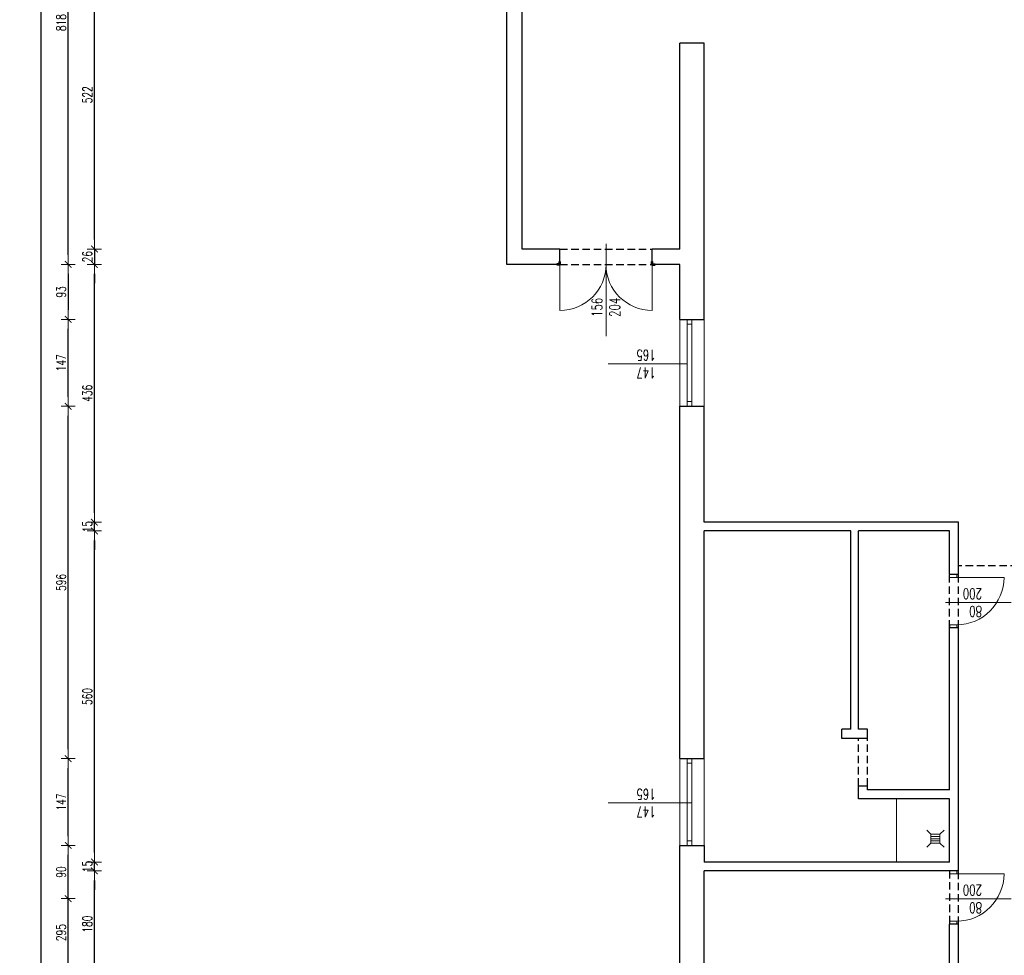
# Model space of a CAD drawing. Header units: millimetres. Extents: x -2948 to 78628, y 64669 to 215420.
# Tile 12 of 256: x 46816 to 48481, y 73833 to 75416. Entities that reach past the tile are written whole.
import ezdxf

# ---------------------------------------------------------------- set-up
doc = ezdxf.new("R2010")
doc.units = ezdxf.units.MM
doc.linetypes.add('HIDDEN', pattern=[9.525, 6.35, -3.175])
for name, color, linetype, lineweight in [('1_OPIS_OKNA', 60, 'Continuous', 13), ('OPIS', 2, 'Continuous', 13), ('POMOC', 1, 'Continuous', 13), ('STOLARKA', 3, 'Continuous', 13), ('stolarka opis', 60, 'Continuous', 13), ('WYMIAR', 5, 'Continuous', 13), ('WYPOSAZENIE_SANITARNE', 122, 'Continuous', 5), ('ŚCIANY', 7, 'Continuous', 30)]:
    doc.layers.add(name, color=color, linetype=linetype, lineweight=lineweight)
doc.layers.add('pomocnicza', color=4, linetype='Continuous')
doc.styles.add('style2', font='romans.shx', dxfattribs={"width": 0.7})
doc.dimstyles.new('100', dxfattribs={"dimscale": 80, "dimtxt": 0.2, "dimasz": 0.2, "dimexe": 1.25, "dimexo": 0.625, "dimgap": 0.05, "dimtad": 1, "dimdec": 0, "dimdsep": 46, "dimlunit": 6, "dimtxsty": 'style2', "dimblk1": 'TICK', "dimblk2": 'TICK', "dimsah": 1, "dimcen": 0.2, "dimse1": 1, "dimse2": 1, "dimclrd": 256, "dimclrt": 2, "dimadec": 0, "dimazin": 0, "dimtfac": 1, "dimtdec": 0, "dimtix": 1, "dimtmove": 1, "dimatfit": 0, "dimldrblk": 'DOTSMALL', "dimfxl": 1, "dimtolj": 1, "dimtzin": 0, "dimarcsym": 0})

# ---------------------------------------------------------------- blocks, each defined once
blk = doc.blocks.new('G$CAB6BDD06')
at = {"layer": 'STOLARKA', "ltscale": 2}
for p, q in [((-35, 156), (-113, 156)), ((-35, 0), (-113, 0))]:
    blk.add_line(p, q, dxfattribs=at)
for centre, start, end in [((-35, 156), 180, 270), ((-35, 0), 90, 180)]:
    blk.add_arc(centre, 78, start, end, dxfattribs=at)
blk = doc.blocks.new('TICK')
at = {"color": 5}
for p, q in [((-1, 0), (1, 0)), ((0, -0.75), (0, 0.75))]:
    blk.add_line(p, q, dxfattribs=at)
at = {"const_width": 0.1}
blk.add_lwpolyline([(-0.35, -0.35), (0.35, 0.35)], dxfattribs=at)
blk = doc.blocks.new('*D685')
at = {"layer": 'Defpoints', "color": 0, "ltscale": 2, "transparency": 16777216}
for p in [(47639.6, 75020.3), (47932.6, 73384.4), (47639.6, 73159.6)]:
    blk.add_point(p, dxfattribs=at)
at = {"layer": 'WYMIAR', "lineweight": -2, "ltscale": 2, "transparency": 16777216}
blk.add_line((47916.6, 73159.6), (47655.6, 73159.6), dxfattribs=at)
at = {"layer": 'WYMIAR', "lineweight": -2, "ltscale": 2, "transparency": 16777216, "xscale": 16, "yscale": 16, "zscale": 16, "rotation": 180}
blk.add_blockref('TICK', (47639.6, 73159.6), dxfattribs=at)
at = {"layer": 'WYMIAR', "lineweight": -2, "ltscale": 2, "transparency": 16777216, "xscale": 16, "yscale": 16, "zscale": 16}
blk.add_blockref('TICK', (47932.6, 73159.6), dxfattribs=at)
at = {"layer": 'WYMIAR', "color": 2, "ltscale": 2, "transparency": 16777216, "insert": (47786.1, 73147.6), "char_height": 16, "attachment_point": 5, "rotation": 180, "style": 'style2'}
blk.add_mtext('\\A1;293', dxfattribs=at)
blk = doc.blocks.new('_DotSmall')
at = {"layer": 'OPIS', "color": 0, "const_width": 0.5}
blk.add_lwpolyline([(-0.0625, 0, 1), (0.0625, 0, 1)], format="xyb", close=True, dxfattribs=at)
blk = doc.blocks.new('G$C88593572')
at = {"layer": 'STOLARKA', "ltscale": 2}
blk.add_line((-85, 22), (-85, 102), dxfattribs=at)
for points in [[(-90, 10), (-90, 22), (-85, 22), (-85, 10)], [(-5, 10), (-5, 22), (0, 22), (0, 10)]]:
    blk.add_lwpolyline(points, close=True, dxfattribs=at)
blk.add_arc((-85, 22), 80, 0, 90, dxfattribs=at)
blk = doc.blocks.new('A$C77D561BD')
at = {"layer": 'WYPOSAZENIE_SANITARNE', "extrusion": (-2.92737e-08, 1.59277e-08, 1)}
for p, q in [((-22.1, 22.1, 0), (-29.1, 29.1, 0)), ((-18.3, 22.1, 0), (-18.3, 7.1, 0)), ((-14.6, 22.1, 0), (-14.6, 7.1, 0)), ((-10.8, 22.1, 0), (-10.8, 7.1, 0)), ((-7.1, 22.1, 0), (0, 29.1, 0)), ((-22.1, 7.1, 0), (-29.1, 0, 0)), ((-7.1, 7.1, 0), (0, 0))]:
    blk.add_line(p, q, dxfattribs=at)
blk.add_lwpolyline([(-7.1, 22.1), (-22.1, 22.1), (-22.1, 7.1), (-7.1, 7.1)], close=True, dxfattribs=at)
blk = doc.blocks.new('*D751')
at = {"layer": 'Defpoints', "color": 0, "ltscale": 2, "transparency": 16777216}
for p in [(47552.2, 75001.5), (46898.1, 74908.5), (47865.7, 74908.5)]:
    blk.add_point(p, dxfattribs=at)
at = {"layer": 'WYMIAR', "lineweight": -2, "ltscale": 2, "transparency": 16777216}
blk.add_line((46898.1, 74985.5), (46898.1, 74924.5), dxfattribs=at)
at = {"layer": 'WYMIAR', "lineweight": -2, "ltscale": 2, "transparency": 16777216, "xscale": 16, "yscale": 16, "zscale": 16}
for p, rotation in [((46898.1, 75001.5), 90), ((46898.1, 74908.5), 270)]:
    blk.add_blockref('TICK', p, dxfattribs=dict(at, rotation=rotation))
at = {"layer": 'WYMIAR', "color": 2, "ltscale": 2, "transparency": 16777216, "insert": (46886.1, 74955), "char_height": 16, "attachment_point": 5, "rotation": 90, "style": 'style2'}
blk.add_mtext('\\A1;93', dxfattribs=at)
blk = doc.blocks.new('*D731')
at = {"layer": 'Defpoints', "color": 0, "ltscale": 2, "transparency": 16777216}
for p in [(46898.1, 75819.5), (47552.2, 75819.5), (47552.2, 75001.5)]:
    blk.add_point(p, dxfattribs=at)
at = {"layer": 'WYMIAR', "lineweight": -2, "ltscale": 2, "transparency": 16777216}
blk.add_line((46898.1, 75017.5), (46898.1, 75803.5), dxfattribs=at)
at = {"layer": 'WYMIAR', "lineweight": -2, "ltscale": 2, "transparency": 16777216, "xscale": 16, "yscale": 16, "zscale": 16}
for p, rotation in [((46898.1, 75819.5), 90), ((46898.1, 75001.5), 270)]:
    blk.add_blockref('TICK', p, dxfattribs=dict(at, rotation=rotation))
at = {"layer": 'WYMIAR', "color": 2, "ltscale": 2, "transparency": 16777216, "insert": (46886.1, 75410.5), "char_height": 16, "attachment_point": 5, "rotation": 90, "style": 'style2'}
blk.add_mtext('\\A1;818', dxfattribs=at)
blk = doc.blocks.new('*D670')
at = {"layer": 'Defpoints', "color": 0, "ltscale": 2, "transparency": 16777216}
for p in [(46898.1, 74018.5), (47845.2, 74018.5), (47845.2, 73928.5)]:
    blk.add_point(p, dxfattribs=at)
at = {"layer": 'WYMIAR', "lineweight": -2, "ltscale": 2, "transparency": 16777216}
blk.add_line((46898.1, 73944.5), (46898.1, 74002.5), dxfattribs=at)
at = {"layer": 'WYMIAR', "lineweight": -2, "ltscale": 2, "transparency": 16777216, "xscale": 16, "yscale": 16, "zscale": 16}
for p, rotation in [((46898.1, 74018.5), 90), ((46898.1, 73928.5), 270)]:
    blk.add_blockref('TICK', p, dxfattribs=dict(at, rotation=rotation))
at = {"layer": 'WYMIAR', "color": 2, "ltscale": 2, "transparency": 16777216, "insert": (46886.1, 73973.5), "char_height": 16, "attachment_point": 5, "rotation": 90, "style": 'style2'}
blk.add_mtext('\\A1;90', dxfattribs=at)
blk = doc.blocks.new('*D671')
at = {"layer": 'Defpoints', "color": 0, "ltscale": 2, "transparency": 16777216}
for p in [(46898.1, 74165.5), (47845.2, 74165.5), (47845.2, 74018.5)]:
    blk.add_point(p, dxfattribs=at)
at = {"layer": 'WYMIAR', "lineweight": -2, "ltscale": 2, "transparency": 16777216}
blk.add_line((46898.1, 74034.5), (46898.1, 74149.5), dxfattribs=at)
at = {"layer": 'WYMIAR', "lineweight": -2, "ltscale": 2, "transparency": 16777216, "xscale": 16, "yscale": 16, "zscale": 16}
for p, rotation in [((46898.1, 74165.5), 90), ((46898.1, 74018.5), 270)]:
    blk.add_blockref('TICK', p, dxfattribs=dict(at, rotation=rotation))
at = {"layer": 'WYMIAR', "color": 2, "ltscale": 2, "transparency": 16777216, "insert": (46886.1, 74092), "char_height": 16, "attachment_point": 5, "rotation": 90, "style": 'style2'}
blk.add_mtext('\\A1;147', dxfattribs=at)
blk = doc.blocks.new('*D732')
at = {"layer": 'Defpoints', "color": 0, "ltscale": 2, "transparency": 16777216}
for p in [(46898.1, 74761.5), (47845.2, 74761.5), (47845.2, 74165.5)]:
    blk.add_point(p, dxfattribs=at)
at = {"layer": 'WYMIAR', "lineweight": -2, "ltscale": 2, "transparency": 16777216}
blk.add_line((46898.1, 74181.5), (46898.1, 74745.5), dxfattribs=at)
at = {"layer": 'WYMIAR', "lineweight": -2, "ltscale": 2, "transparency": 16777216, "xscale": 16, "yscale": 16, "zscale": 16}
for p, rotation in [((46898.1, 74761.5), 90), ((46898.1, 74165.5), 270)]:
    blk.add_blockref('TICK', p, dxfattribs=dict(at, rotation=rotation))
at = {"layer": 'WYMIAR', "color": 2, "ltscale": 2, "transparency": 16777216, "insert": (46886.1, 74463.5), "char_height": 16, "attachment_point": 5, "rotation": 90, "style": 'style2'}
blk.add_mtext('\\A1;596', dxfattribs=at)
blk = doc.blocks.new('*D733')
at = {"layer": 'Defpoints', "color": 0, "ltscale": 2, "transparency": 16777216}
for p in [(46898.1, 74908.5), (46898.1, 74908.5), (47845.2, 74761.5)]:
    blk.add_point(p, dxfattribs=at)
at = {"layer": 'WYMIAR', "lineweight": -2, "ltscale": 2, "transparency": 16777216}
blk.add_line((46898.1, 74777.5), (46898.1, 74892.5), dxfattribs=at)
at = {"layer": 'WYMIAR', "lineweight": -2, "ltscale": 2, "transparency": 16777216, "xscale": 16, "yscale": 16, "zscale": 16}
for p, rotation in [((46898.1, 74908.5), 90), ((46898.1, 74761.5), 270)]:
    blk.add_blockref('TICK', p, dxfattribs=dict(at, rotation=rotation))
at = {"layer": 'WYMIAR', "color": 2, "ltscale": 2, "transparency": 16777216, "insert": (46886.1, 74835), "char_height": 16, "attachment_point": 5, "rotation": 90, "style": 'style2'}
blk.add_mtext('\\A1;147', dxfattribs=at)
blk = doc.blocks.new('*D963')
at = {"layer": 'Defpoints', "color": 0, "ltscale": 2, "transparency": 16777216}
for p in [(47639.6, 75020.3), (47932.6, 73384.4), (47639.6, 73159.6)]:
    blk.add_point(p, dxfattribs=at)
at = {"layer": 'WYMIAR', "lineweight": -2, "ltscale": 2, "transparency": 16777216}
blk.add_line((47916.6, 73159.6), (47655.6, 73159.6), dxfattribs=at)
at = {"layer": 'WYMIAR', "lineweight": -2, "ltscale": 2, "transparency": 16777216, "xscale": 16, "yscale": 16, "zscale": 16, "rotation": 180}
blk.add_blockref('TICK', (47639.6, 73159.6), dxfattribs=at)
at = {"layer": 'WYMIAR', "lineweight": -2, "ltscale": 2, "transparency": 16777216, "xscale": 16, "yscale": 16, "zscale": 16}
blk.add_blockref('TICK', (47932.6, 73159.6), dxfattribs=at)
at = {"layer": 'WYMIAR', "color": 2, "ltscale": 2, "transparency": 16777216, "insert": (47786.1, 73147.6), "char_height": 16, "attachment_point": 5, "rotation": 180, "style": 'style2'}
blk.add_mtext('\\A1;293', dxfattribs=at)
blk = doc.blocks.new('*D966')
at = {"layer": 'Defpoints', "color": 0, "ltscale": 2, "transparency": 16777216}
for p in [(47639.6, 74977.2), (47932.6, 73341.3), (47639.6, 73116.5)]:
    blk.add_point(p, dxfattribs=at)
at = {"layer": 'WYMIAR', "lineweight": -2, "ltscale": 2, "transparency": 16777216}
blk.add_line((47916.6, 73116.5), (47655.6, 73116.5), dxfattribs=at)
at = {"layer": 'WYMIAR', "lineweight": -2, "ltscale": 2, "transparency": 16777216, "xscale": 16, "yscale": 16, "zscale": 16, "rotation": 180}
blk.add_blockref('TICK', (47639.6, 73116.5), dxfattribs=at)
at = {"layer": 'WYMIAR', "lineweight": -2, "ltscale": 2, "transparency": 16777216, "xscale": 16, "yscale": 16, "zscale": 16}
blk.add_blockref('TICK', (47932.6, 73116.5), dxfattribs=at)
at = {"layer": 'WYMIAR', "color": 2, "ltscale": 2, "transparency": 16777216, "insert": (47786.1, 73104.5), "char_height": 16, "attachment_point": 5, "rotation": 180, "style": 'style2'}
blk.add_mtext('\\A1;293', dxfattribs=at)
blk = doc.blocks.new('*D967')
at = {"layer": 'Defpoints', "color": 0, "ltscale": 2, "transparency": 16777216}
for p in [(47639.4, 75005.8), (48882.6, 73347.8), (47639.4, 73077)]:
    blk.add_point(p, dxfattribs=at)
at = {"layer": 'WYMIAR', "lineweight": -2, "ltscale": 2, "transparency": 16777216}
blk.add_line((48866.6, 73077), (47655.4, 73077), dxfattribs=at)
at = {"layer": 'WYMIAR', "lineweight": -2, "ltscale": 2, "transparency": 16777216, "xscale": 16, "yscale": 16, "zscale": 16, "rotation": 180}
blk.add_blockref('TICK', (47639.4, 73077), dxfattribs=at)
at = {"layer": 'WYMIAR', "lineweight": -2, "ltscale": 2, "transparency": 16777216, "xscale": 16, "yscale": 16, "zscale": 16}
blk.add_blockref('TICK', (48882.6, 73077), dxfattribs=at)
at = {"layer": 'WYMIAR', "color": 2, "ltscale": 2, "transparency": 16777216, "insert": (48261, 73065), "char_height": 16, "attachment_point": 5, "rotation": 180, "style": 'style2'}
blk.add_mtext('\\A1;1\xa0243', dxfattribs=at)
blk = doc.blocks.new('*D989')
at = {"layer": 'Defpoints', "color": 0, "ltscale": 2, "transparency": 16777216}
for p in [(47552.2, 75001.5), (46898.1, 74908.5), (47865.7, 74908.5)]:
    blk.add_point(p, dxfattribs=at)
at = {"layer": 'WYMIAR', "lineweight": -2, "ltscale": 2, "transparency": 16777216}
blk.add_line((46898.1, 74985.5), (46898.1, 74924.5), dxfattribs=at)
at = {"layer": 'WYMIAR', "lineweight": -2, "ltscale": 2, "transparency": 16777216, "xscale": 16, "yscale": 16, "zscale": 16}
for p, rotation in [((46898.1, 75001.5), 90), ((46898.1, 74908.5), 270)]:
    blk.add_blockref('TICK', p, dxfattribs=dict(at, rotation=rotation))
at = {"layer": 'WYMIAR', "color": 2, "ltscale": 2, "transparency": 16777216, "insert": (46886.1, 74955), "char_height": 16, "attachment_point": 5, "rotation": 90, "style": 'style2'}
blk.add_mtext('\\A1;93', dxfattribs=at)
blk = doc.blocks.new('*D997')
at = {"layer": 'Defpoints', "color": 0, "ltscale": 2, "transparency": 16777216}
for p in [(46898.1, 75819.5), (47552.2, 75819.5), (47552.2, 75001.5)]:
    blk.add_point(p, dxfattribs=at)
at = {"layer": 'WYMIAR', "lineweight": -2, "ltscale": 2, "transparency": 16777216}
blk.add_line((46898.1, 75017.5), (46898.1, 75803.5), dxfattribs=at)
at = {"layer": 'WYMIAR', "lineweight": -2, "ltscale": 2, "transparency": 16777216, "xscale": 16, "yscale": 16, "zscale": 16}
for p, rotation in [((46898.1, 75819.5), 90), ((46898.1, 75001.5), 270)]:
    blk.add_blockref('TICK', p, dxfattribs=dict(at, rotation=rotation))
at = {"layer": 'WYMIAR', "color": 2, "ltscale": 2, "transparency": 16777216, "insert": (46886.1, 75410.5), "char_height": 16, "attachment_point": 5, "rotation": 90, "style": 'style2'}
blk.add_mtext('\\A1;818', dxfattribs=at)
blk = doc.blocks.new('*D998')
at = {"layer": 'Defpoints', "color": 0, "ltscale": 2, "transparency": 16777216}
for p in [(46898.1, 74165.5), (47845.2, 74165.5), (47845.2, 74018.5)]:
    blk.add_point(p, dxfattribs=at)
at = {"layer": 'WYMIAR', "lineweight": -2, "ltscale": 2, "transparency": 16777216}
blk.add_line((46898.1, 74034.5), (46898.1, 74149.5), dxfattribs=at)
at = {"layer": 'WYMIAR', "lineweight": -2, "ltscale": 2, "transparency": 16777216, "xscale": 16, "yscale": 16, "zscale": 16}
for p, rotation in [((46898.1, 74165.5), 90), ((46898.1, 74018.5), 270)]:
    blk.add_blockref('TICK', p, dxfattribs=dict(at, rotation=rotation))
at = {"layer": 'WYMIAR', "color": 2, "ltscale": 2, "transparency": 16777216, "insert": (46886.1, 74092), "char_height": 16, "attachment_point": 5, "rotation": 90, "style": 'style2'}
blk.add_mtext('\\A1;147', dxfattribs=at)
blk = doc.blocks.new('*D999')
at = {"layer": 'Defpoints', "color": 0, "ltscale": 2, "transparency": 16777216}
for p in [(46898.1, 74761.5), (47845.2, 74761.5), (47845.2, 74165.5)]:
    blk.add_point(p, dxfattribs=at)
at = {"layer": 'WYMIAR', "lineweight": -2, "ltscale": 2, "transparency": 16777216}
blk.add_line((46898.1, 74181.5), (46898.1, 74745.5), dxfattribs=at)
at = {"layer": 'WYMIAR', "lineweight": -2, "ltscale": 2, "transparency": 16777216, "xscale": 16, "yscale": 16, "zscale": 16}
for p, rotation in [((46898.1, 74761.5), 90), ((46898.1, 74165.5), 270)]:
    blk.add_blockref('TICK', p, dxfattribs=dict(at, rotation=rotation))
at = {"layer": 'WYMIAR', "color": 2, "ltscale": 2, "transparency": 16777216, "insert": (46886.1, 74463.5), "char_height": 16, "attachment_point": 5, "rotation": 90, "style": 'style2'}
blk.add_mtext('\\A1;596', dxfattribs=at)
blk = doc.blocks.new('*D1000')
at = {"layer": 'Defpoints', "color": 0, "ltscale": 2, "transparency": 16777216}
for p in [(46898.1, 74908.5), (46898.1, 74908.5), (47845.2, 74761.5)]:
    blk.add_point(p, dxfattribs=at)
at = {"layer": 'WYMIAR', "lineweight": -2, "ltscale": 2, "transparency": 16777216}
blk.add_line((46898.1, 74777.5), (46898.1, 74892.5), dxfattribs=at)
at = {"layer": 'WYMIAR', "lineweight": -2, "ltscale": 2, "transparency": 16777216, "xscale": 16, "yscale": 16, "zscale": 16}
for p, rotation in [((46898.1, 74908.5), 90), ((46898.1, 74761.5), 270)]:
    blk.add_blockref('TICK', p, dxfattribs=dict(at, rotation=rotation))
at = {"layer": 'WYMIAR', "color": 2, "ltscale": 2, "transparency": 16777216, "insert": (46886.1, 74835), "char_height": 16, "attachment_point": 5, "rotation": 90, "style": 'style2'}
blk.add_mtext('\\A1;147', dxfattribs=at)
blk = doc.blocks.new('*D1004')
at = {"layer": 'Defpoints', "color": 0, "ltscale": 2, "transparency": 16777216}
for p in [(46898.1, 74018.5), (47845.2, 74018.5), (47845.2, 73723.5)]:
    blk.add_point(p, dxfattribs=at)
at = {"layer": 'WYMIAR', "lineweight": -2, "ltscale": 2, "transparency": 16777216}
blk.add_line((46898.1, 73739.5), (46898.1, 74002.5), dxfattribs=at)
at = {"layer": 'WYMIAR', "lineweight": -2, "ltscale": 2, "transparency": 16777216, "xscale": 16, "yscale": 16, "zscale": 16}
for p, rotation in [((46898.1, 74018.5), 90), ((46898.1, 73723.5), 270)]:
    blk.add_blockref('TICK', p, dxfattribs=dict(at, rotation=rotation))
at = {"layer": 'WYMIAR', "color": 2, "ltscale": 2, "transparency": 16777216, "insert": (46886.1, 73871), "char_height": 16, "attachment_point": 5, "rotation": 90, "style": 'style2'}
blk.add_mtext('\\A1;295', dxfattribs=at)
blk = doc.blocks.new('*D1005')
at = {"layer": 'Defpoints', "color": 0, "ltscale": 2, "transparency": 16777216}
for p in [(46852.4, 83010.5), (47594.4, 83010.5), (47594.4, 73343.5)]:
    blk.add_point(p, dxfattribs=at)
at = {"layer": 'WYMIAR', "lineweight": -2, "ltscale": 2, "transparency": 16777216}
blk.add_line((46852.4, 73359.5), (46852.4, 82994.5), dxfattribs=at)
at = {"layer": 'WYMIAR', "lineweight": -2, "ltscale": 2, "transparency": 16777216, "xscale": 16, "yscale": 16, "zscale": 16}
for p, rotation in [((46852.4, 83010.5), 90.00020786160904), ((46852.4, 73343.5), 270.0002078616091)]:
    blk.add_blockref('TICK', p, dxfattribs=dict(at, rotation=rotation))
at = {"layer": 'WYMIAR', "color": 2, "ltscale": 2, "transparency": 16777216, "insert": (46839.9, 78177), "char_height": 16, "attachment_point": 5, "rotation": 90.0002, "style": 'style2'}
blk.add_mtext('\\A1;9\xa0667', dxfattribs=at)
blk = doc.blocks.new('*D1047')
at = {"layer": 'Defpoints', "color": 0, "ltscale": 2, "transparency": 16777216}
for p in [(46942.4, 73975.5), (47973.6, 73975.5), (47973.6, 73795.5)]:
    blk.add_point(p, dxfattribs=at)
at = {"layer": 'WYMIAR', "lineweight": -2, "ltscale": 2, "transparency": 16777216}
blk.add_line((46942.4, 73811.5), (46942.4, 73959.5), dxfattribs=at)
at = {"layer": 'WYMIAR', "lineweight": -2, "ltscale": 2, "transparency": 16777216, "xscale": 16, "yscale": 16, "zscale": 16}
for p, rotation in [((46942.4, 73975.5), 90), ((46942.4, 73795.5), 270)]:
    blk.add_blockref('TICK', p, dxfattribs=dict(at, rotation=rotation))
at = {"layer": 'WYMIAR', "color": 2, "ltscale": 2, "transparency": 16777216, "insert": (46930.4, 73885.5), "char_height": 16, "attachment_point": 5, "rotation": 90, "style": 'style2'}
blk.add_mtext('\\A1;180', dxfattribs=at)
blk = doc.blocks.new('*D1048')
at = {"layer": 'Defpoints', "color": 0, "ltscale": 2, "transparency": 16777216}
for p in [(46942.4, 73990.5), (47973.6, 73990.5), (47973.6, 73975.5)]:
    blk.add_point(p, dxfattribs=at)
at = {"layer": 'WYMIAR', "lineweight": -2, "ltscale": 2, "transparency": 16777216}
for p, q in [((46942.4, 74006.5), (46942.4, 74022.5)), ((46942.4, 73975.5), (46942.4, 73990.5)), ((46942.4, 73959.5), (46942.4, 73943.5))]:
    blk.add_line(p, q, dxfattribs=at)
at = {"layer": 'WYMIAR', "lineweight": -2, "ltscale": 2, "transparency": 16777216, "xscale": 16, "yscale": 16, "zscale": 16}
for p, rotation in [((46942.4, 73990.5), 270), ((46942.4, 73975.5), 90)]:
    blk.add_blockref('TICK', p, dxfattribs=dict(at, rotation=rotation))
at = {"layer": 'WYMIAR', "color": 2, "ltscale": 2, "transparency": 16777216, "insert": (46930.4, 73983), "char_height": 16, "attachment_point": 5, "rotation": 90, "style": 'style2'}
blk.add_mtext('\\A1;15', dxfattribs=at)
blk = doc.blocks.new('*D1049')
at = {"layer": 'Defpoints', "color": 0, "ltscale": 2, "transparency": 16777216}
for p in [(46942.4, 74550.5), (47973.6, 74550.5), (47973.6, 73990.5)]:
    blk.add_point(p, dxfattribs=at)
at = {"layer": 'WYMIAR', "lineweight": -2, "ltscale": 2, "transparency": 16777216}
blk.add_line((46942.4, 74006.5), (46942.4, 74534.5), dxfattribs=at)
at = {"layer": 'WYMIAR', "lineweight": -2, "ltscale": 2, "transparency": 16777216, "xscale": 16, "yscale": 16, "zscale": 16}
for p, rotation in [((46942.4, 74550.5), 90), ((46942.4, 73990.5), 270)]:
    blk.add_blockref('TICK', p, dxfattribs=dict(at, rotation=rotation))
at = {"layer": 'WYMIAR', "color": 2, "ltscale": 2, "transparency": 16777216, "insert": (46930.4, 74270.5), "char_height": 16, "attachment_point": 5, "rotation": 90, "style": 'style2'}
blk.add_mtext('\\A1;560', dxfattribs=at)
blk = doc.blocks.new('*D1050')
at = {"layer": 'Defpoints', "color": 0, "ltscale": 2, "transparency": 16777216}
for p in [(46942.4, 74565.5), (47973.6, 74565.5), (47973.6, 74550.5)]:
    blk.add_point(p, dxfattribs=at)
at = {"layer": 'WYMIAR', "lineweight": -2, "ltscale": 2, "transparency": 16777216}
for p, q in [((46942.4, 74581.5), (46942.4, 74597.5)), ((46942.4, 74550.5), (46942.4, 74565.5)), ((46942.4, 74534.5), (46942.4, 74518.5))]:
    blk.add_line(p, q, dxfattribs=at)
at = {"layer": 'WYMIAR', "lineweight": -2, "ltscale": 2, "transparency": 16777216, "xscale": 16, "yscale": 16, "zscale": 16}
for p, rotation in [((46942.4, 74565.5), 270), ((46942.4, 74550.5), 90)]:
    blk.add_blockref('TICK', p, dxfattribs=dict(at, rotation=rotation))
at = {"layer": 'WYMIAR', "color": 2, "ltscale": 2, "transparency": 16777216, "insert": (46930.4, 74558), "char_height": 16, "attachment_point": 5, "rotation": 90, "style": 'style2'}
blk.add_mtext('\\A1;15', dxfattribs=at)
blk = doc.blocks.new('*D1051')
at = {"layer": 'Defpoints', "color": 0, "ltscale": 2, "transparency": 16777216}
for p in [(46942.4, 75001.5), (47932.6, 75001.5), (47973.6, 74565.5)]:
    blk.add_point(p, dxfattribs=at)
at = {"layer": 'WYMIAR', "lineweight": -2, "ltscale": 2, "transparency": 16777216}
blk.add_line((46942.4, 74581.5), (46942.4, 74985.5), dxfattribs=at)
at = {"layer": 'WYMIAR', "lineweight": -2, "ltscale": 2, "transparency": 16777216, "xscale": 16, "yscale": 16, "zscale": 16}
for p, rotation in [((46942.4, 75001.5), 90), ((46942.4, 74565.5), 270)]:
    blk.add_blockref('TICK', p, dxfattribs=dict(at, rotation=rotation))
at = {"layer": 'WYMIAR', "color": 2, "ltscale": 2, "transparency": 16777216, "insert": (46930.4, 74783.5), "char_height": 16, "attachment_point": 5, "rotation": 90, "style": 'style2'}
blk.add_mtext('\\A1;436', dxfattribs=at)
blk = doc.blocks.new('*D1052')
at = {"layer": 'Defpoints', "color": 0, "ltscale": 2, "transparency": 16777216}
for p in [(47665.6, 75027.5), (46942.4, 75001.5), (47662.6, 75001.5)]:
    blk.add_point(p, dxfattribs=at)
at = {"layer": 'WYMIAR', "lineweight": -2, "ltscale": 2, "transparency": 16777216}
for p, q in [((46942.4, 75043.5), (46942.4, 75059.5)), ((46942.4, 75027.5), (46942.4, 75001.5)), ((46942.4, 74985.5), (46942.4, 74969.5))]:
    blk.add_line(p, q, dxfattribs=at)
at = {"layer": 'WYMIAR', "lineweight": -2, "ltscale": 2, "transparency": 16777216, "xscale": 16, "yscale": 16, "zscale": 16}
for p, rotation in [((46942.4, 75027.5), 270), ((46942.4, 75001.5), 90)]:
    blk.add_blockref('TICK', p, dxfattribs=dict(at, rotation=rotation))
at = {"layer": 'WYMIAR', "color": 2, "ltscale": 2, "transparency": 16777216, "insert": (46930.4, 75014.5), "char_height": 16, "attachment_point": 5, "rotation": 90, "style": 'style2'}
blk.add_mtext('\\A1;26', dxfattribs=at)
blk = doc.blocks.new('*D1053')
at = {"layer": 'Defpoints', "color": 0, "ltscale": 2, "transparency": 16777216}
for p in [(46942.4, 75549.5), (47665.6, 75549.5), (47665.6, 75027.5)]:
    blk.add_point(p, dxfattribs=at)
at = {"layer": 'WYMIAR', "lineweight": -2, "ltscale": 2, "transparency": 16777216}
blk.add_line((46942.4, 75043.5), (46942.4, 75533.5), dxfattribs=at)
at = {"layer": 'WYMIAR', "lineweight": -2, "ltscale": 2, "transparency": 16777216, "xscale": 16, "yscale": 16, "zscale": 16}
for p, rotation in [((46942.4, 75549.5), 90), ((46942.4, 75027.5), 270)]:
    blk.add_blockref('TICK', p, dxfattribs=dict(at, rotation=rotation))
at = {"layer": 'WYMIAR', "color": 2, "ltscale": 2, "transparency": 16777216, "insert": (46930.4, 75288.5), "char_height": 16, "attachment_point": 5, "rotation": 90, "style": 'style2'}
blk.add_mtext('\\A1;522', dxfattribs=at)
blk = doc.blocks.new('*D1088')
at = {"layer": 'Defpoints', "color": 0, "ltscale": 2, "transparency": 16777216}
for p in [(47665.6, 75060.2), (47932.6, 75034.2), (47665.6, 73204.7)]:
    blk.add_point(p, dxfattribs=at)
at = {"layer": 'WYMIAR', "lineweight": -2, "ltscale": 2, "transparency": 16777216}
blk.add_line((47916.6, 73204.7), (47681.6, 73204.7), dxfattribs=at)
at = {"layer": 'WYMIAR', "lineweight": -2, "ltscale": 2, "transparency": 16777216, "xscale": 16, "yscale": 16, "zscale": 16, "rotation": 180}
blk.add_blockref('TICK', (47665.6, 73204.7), dxfattribs=at)
at = {"layer": 'WYMIAR', "lineweight": -2, "ltscale": 2, "transparency": 16777216, "xscale": 16, "yscale": 16, "zscale": 16}
blk.add_blockref('TICK', (47932.6, 73204.7), dxfattribs=at)
at = {"layer": 'WYMIAR', "color": 2, "ltscale": 2, "transparency": 16777216, "insert": (47799.1, 73192.7), "char_height": 16, "attachment_point": 5, "rotation": 180, "style": 'style2'}
blk.add_mtext('\\A1;267', dxfattribs=at)
blk = doc.blocks.new('*D1089')
at = {"layer": 'Defpoints', "color": 0, "ltscale": 2, "transparency": 16777216}
for p in [(47639.6, 75060.2), (47665.6, 75060.2), (47639.6, 73204.7)]:
    blk.add_point(p, dxfattribs=at)
at = {"layer": 'WYMIAR', "lineweight": -2, "ltscale": 2, "transparency": 16777216}
for p, q in [((47623.6, 73204.7), (47607.6, 73204.7)), ((47665.6, 73204.7), (47639.6, 73204.7)), ((47681.6, 73204.7), (47697.6, 73204.7))]:
    blk.add_line(p, q, dxfattribs=at)
at = {"layer": 'WYMIAR', "lineweight": -2, "ltscale": 2, "transparency": 16777216, "xscale": 16, "yscale": 16, "zscale": 16}
blk.add_blockref('TICK', (47639.6, 73204.7), dxfattribs=at)
at = {"layer": 'WYMIAR', "lineweight": -2, "ltscale": 2, "transparency": 16777216, "xscale": 16, "yscale": 16, "zscale": 16, "rotation": 180}
blk.add_blockref('TICK', (47665.6, 73204.7), dxfattribs=at)
at = {"layer": 'WYMIAR', "color": 2, "ltscale": 2, "transparency": 16777216, "insert": (47652.6, 73192.7), "char_height": 16, "attachment_point": 5, "rotation": 180, "style": 'style2'}
blk.add_mtext('\\A1;26', dxfattribs=at)

msp = doc.modelspace()

# ---------------------------------------------------------------- linework, layer by layer
at = {"layer": '1_OPIS_OKNA'}
msp.add_line((47952.6, 74090.5), (47811, 74090.5), dxfattribs=at)
at = {"layer": 'POMOC'}
for p, q in [((47932.6, 74761.5), (47932.6, 74908.5)), ((47973.6, 74908.5), (47973.6, 74761.5)), ((48492.5, 74429.7), (48381.4, 74429.7)), ((47932.6, 74018.5), (47932.6, 74165.5)), ((47973.6, 74165.5), (47973.6, 74018.5)), ((48492.5, 73928.3), (48381.4, 73928.3))]:
    msp.add_line(p, q, dxfattribs=at)
at = {"layer": 'pomocnicza', "linetype": 'HIDDEN', "ltscale": 2}
for p, q in [((47729.6, 75027.5), (47885.6, 75027.5)), ((47729.6, 75001.5), (47885.6, 75001.5)), ((48561.6, 74491.5), (48403.6, 74491.5)), ((48388.6, 74386.9), (48388.6, 74476.9)), ((48403.6, 74386.9), (48403.6, 74476.9)), ((48388.6, 74391.9), (48388.6, 74386.9)), ((48234.6, 74119.5), (48234.6, 74199.5)), ((48249.6, 74119.5), (48249.6, 74199.5)), ((48388.6, 73975.5), (48388.6, 73885.5)), ((48403.6, 73885.5), (48403.6, 73975.5))]:
    msp.add_line(p, q, dxfattribs=at)
at = {"layer": 'STOLARKA', "color": 1, "lineweight": 53, "ltscale": 2}
for p, q in [((47729.6, 75001.5), (47724.6, 75001.5)), ((47729.6, 75001.5), (47729.6, 75006.5)), ((47885.6, 75001.5), (47885.6, 75006.5)), ((47885.6, 75001.5), (47890.6, 75001.5))]:
    msp.add_line(p, q, dxfattribs=at)
at = {"layer": 'STOLARKA'}
for p, q in [((47944.6, 74761.5), (47944.6, 74908.5)), ((47952.6, 74761.5), (47952.6, 74908.5)), ((47944.6, 74900.5), (47952.6, 74900.5)), ((47944.6, 74769.5), (47952.6, 74769.5)), ((47944.6, 74018.5), (47944.6, 74165.5)), ((47952.6, 74018.5), (47952.6, 74165.5)), ((47944.6, 74157.5), (47952.6, 74157.5)), ((47944.6, 74026.5), (47952.6, 74026.5))]:
    msp.add_line(p, q, dxfattribs=at)
at = {"layer": 'stolarka opis'}
for p, q in [((47807.6, 74879.9), (47807.6, 75036.5)), ((47944.6, 74833.5), (47811, 74833.5))]:
    msp.add_line(p, q, dxfattribs=at)
at = {"layer": 'WYPOSAZENIE_SANITARNE'}
msp.add_line((48298.6, 73990.5), (48298.6, 74097.5), dxfattribs=at)
at = {"layer": 'ŚCIANY', "ltscale": 2}
for p, q in [((47639.6, 75001.5), (47639.6, 75588.5)), ((47665.6, 75027.5), (47665.6, 75549.5)), ((47973.6, 75375.5), (47932.6, 75375.5)), ((47932.6, 75027.5), (47932.6, 75375.5)), ((47973.6, 74908.5), (47973.6, 75375.5)), ((47729.6, 75027.5), (47665.6, 75027.5)), ((47729.6, 75001.5), (47729.6, 75027.5)), ((47885.6, 75001.5), (47885.6, 75027.5)), ((47932.6, 75027.5), (47885.6, 75027.5)), ((47729.6, 75001.5), (47639.6, 75001.5)), ((47932.6, 75001.5), (47885.6, 75001.5)), ((47932.6, 74960.6), (47932.6, 75001.5)), ((47932.6, 74908.5), (47932.6, 75001.5)), ((47932.6, 74908.5), (47973.6, 74908.5)), ((47932.6, 74165.5), (47932.6, 74761.5)), ((47932.6, 74761.5), (47973.6, 74761.5)), ((47973.6, 74565.5), (47973.6, 74761.5)), ((48403.6, 74565.5), (47973.6, 74565.5)), ((48403.6, 74476.9), (48403.6, 74565.5)), ((47973.6, 74165.5), (47973.6, 74550.5)), ((48221.6, 74550.5), (47973.6, 74550.5)), ((48221.6, 74215.5), (48221.6, 74550.5)), ((48234.6, 74215.5), (48234.6, 74550.5)), ((48388.6, 74550.5), (48234.6, 74550.5)), ((48388.6, 74476.9), (48388.6, 74550.5)), ((48388.6, 74476.9), (48388.6, 74511.5)), ((48403.6, 74476.9), (48388.6, 74476.9)), ((48388.6, 74165.5), (48388.6, 74386.9)), ((48403.6, 74386.9), (48388.6, 74386.9)), ((48403.6, 73975.5), (48403.6, 74386.9)), ((48388.6, 74112.5), (48388.6, 74368)), ((48206.6, 74199.5), (48206.6, 74215.5)), ((48221.6, 74215.5), (48206.6, 74215.5)), ((48249.6, 74215.5), (48234.6, 74215.5)), ((48249.6, 74199.5), (48249.6, 74215.5)), ((48249.6, 74199.5), (48206.6, 74199.5)), ((47932.6, 74165.5), (47973.6, 74165.5)), ((48234.6, 74097.5), (48234.6, 74119.5)), ((48234.6, 74119.5), (48249.6, 74119.5)), ((48249.6, 74112.5), (48249.6, 74119.5)), ((48388.6, 74112.5), (48249.6, 74112.5)), ((48388.6, 74097.5), (48234.6, 74097.5)), ((48388.6, 73990.5), (48388.6, 74097.5)), ((47932.6, 73928.5), (47932.6, 74018.5)), ((47932.6, 74018.5), (47973.6, 74018.5)), ((47973.6, 74018.5), (47973.6, 73990.5)), ((48388.6, 73990.5), (47973.6, 73990.5)), ((48388.6, 73975.5), (47973.6, 73975.5)), ((47973.6, 73883.5), (47973.6, 73975.5)), ((48403.6, 73975.5), (48388.6, 73975.5)), ((47932.6, 73723.5), (47932.6, 73929.9)), ((47973.6, 73795.5), (47973.6, 73883.5)), ((48388.6, 73795.5), (48388.6, 73885.5)), ((48403.6, 73885.5), (48388.6, 73885.5)), ((48403.6, 73760.5), (48403.6, 73885.5))]:
    msp.add_line(p, q, dxfattribs=at)

# ---------------------------------------------------------------- block references
at = {"layer": 'STOLARKA', "ltscale": 2}
for name, p, rotation in [('G$CAB6BDD06', (47885.6, 75036.5), 90), ('G$C88593572', (48378.6, 74386.9), 270.0000000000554), ('G$C88593572', (48378.6, 73885.5), 270.0000000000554)]:
    msp.add_blockref(name, p, dxfattribs=dict(at, rotation=rotation))
at = {"layer": 'WYPOSAZENIE_SANITARNE', "rotation": 90}
msp.add_blockref('A$C77D561BD', (48379.1, 74044.5, 0), dxfattribs=at)

# ---------------------------------------------------------------- texts
at = {"layer": '1_OPIS_OKNA', "ltscale": 0.2, "insert": (47891.4, 74066.2), "char_height": 18, "width": 280.137, "attachment_point": 1, "rotation": 179.9915, "style": 'style2'}
msp.add_mtext('147\\P165', dxfattribs=at)
at = {"layer": 'OPIS', "linetype": 'Continuous', "ltscale": 0.2, "char_height": 18, "width": 280.137, "attachment_point": 1, "rotation": 179.9915, "style": 'style2'}
for insert in [(48443.3, 74405.4), (48443.3, 73904)]:
    msp.add_mtext('80\\P200', dxfattribs=dict(at, insert=insert))
at = {"layer": 'stolarka opis', "linetype": 'Continuous', "ltscale": 0.2, "char_height": 18, "width": 280.137, "attachment_point": 1, "style": 'style2'}
for s, insert, rotation in [('156\\P204', (47783.3, 74912.7), 89.9915), ('147\\P165', (47891.4, 74809.2), 179.9915)]:
    msp.add_mtext(s, dxfattribs=dict(at, insert=insert, rotation=rotation))

# ---------------------------------------------------------------- dimensions: what is measured, and where the dimension line sits
at = {"layer": 'WYMIAR', "ltscale": 2}
dim = msp.add_linear_dim(base=(46852.4, 83010.5), p1=(47594.4, 73343.5), p2=(47594.4, 83010.5), angle=90.0002, dimstyle='100', dxfattribs=at)
dim.commit()
dim.dimension.update_dxf_attribs({"geometry": '*D1005', "text_midpoint": (46851.9, 78177), "dimtype": 161})
for p1, p2, distance, picture, middle in [((47552.2, 75001.5), (47552.2, 75819.5), 654, '*D731', (46886.1, 75410.5)), ((47552.2, 75001.5), (47552.2, 75819.5), 654, '*D997', (46886.1, 75410.5)), ((47845.2, 73928.5), (47845.2, 74018.5), 947, '*D670', (46886.1, 73973.5)), ((47845.2, 73723.5), (47845.2, 74018.5), 947, '*D1004', (46886.1, 73871))]:
    dim = msp.add_aligned_dim(p1=p1, p2=p2, distance=distance, dimstyle='100', dxfattribs=at)
    dim.commit()
    dim.dimension.update_dxf_attribs({"geometry": picture, "text_midpoint": middle})
for base, p1, p2, angle, picture, middle in [((46942.4, 75549.5), (47665.6, 75027.5), (47665.6, 75549.5), 90, '*D1053', (46930.4, 75288.5)), ((46942.4, 75001.5), (47665.6, 75027.5), (47662.6, 75001.5), 90, '*D1052', (46930.4, 75014.5)), ((47639.6, 73204.7), (47665.6, 75060.2), (47639.6, 75060.2), 180, '*D1089', (47652.6, 73192.7)), ((47665.6, 73204.7), (47932.6, 75034.2), (47665.6, 75060.2), 180, '*D1088', (47799.1, 73192.7)), ((46898.1, 74908.5), (47552.2, 75001.5), (47865.7, 74908.5), 90, '*D751', (46886.1, 74955)), ((46898.1, 74908.5), (47552.2, 75001.5), (47865.7, 74908.5), 90, '*D989', (46886.1, 74955)), ((46942.4, 75001.5), (47973.6, 74565.5), (47932.6, 75001.5), 90, '*D1051', (46930.4, 74783.5)), ((47639.6, 73159.6), (47932.6, 73384.4), (47639.6, 75020.3), 180, '*D685', (47786.1, 73147.6)), ((47639.6, 73159.6), (47932.6, 73384.4), (47639.6, 75020.3), 180, '*D963', (47786.1, 73147.6)), ((47639.4, 73077), (48882.6, 73347.8), (47639.4, 75005.8), 180, '*D967', (48261, 73065)), ((47639.6, 73116.5), (47932.6, 73341.3), (47639.6, 74977.2), 180, '*D966', (47786.1, 73104.5)), ((46898.1, 74908.5), (47845.2, 74761.5), (46898.1, 74908.5), 270, '*D733', (46886.1, 74835)), ((46898.1, 74908.5), (47845.2, 74761.5), (46898.1, 74908.5), 270, '*D1000', (46886.1, 74835)), ((46898.1, 74761.5), (47845.2, 74165.5), (47845.2, 74761.5), 270, '*D732', (46886.1, 74463.5)), ((46898.1, 74761.5), (47845.2, 74165.5), (47845.2, 74761.5), 270, '*D999', (46886.1, 74463.5)), ((46942.4, 74565.5), (47973.6, 74550.5), (47973.6, 74565.5), 90, '*D1050', (46930.4, 74558)), ((46942.4, 74550.5), (47973.6, 73990.5), (47973.6, 74550.5), 90, '*D1049', (46930.4, 74270.5)), ((46898.1, 74165.5), (47845.2, 74018.5), (47845.2, 74165.5), 270, '*D671', (46886.1, 74092)), ((46898.1, 74165.5), (47845.2, 74018.5), (47845.2, 74165.5), 270, '*D998', (46886.1, 74092)), ((46942.4, 73990.5), (47973.6, 73975.5), (47973.6, 73990.5), 90, '*D1048', (46930.4, 73983)), ((46942.4, 73975.5), (47973.6, 73795.5), (47973.6, 73975.5), 90, '*D1047', (46930.4, 73885.5))]:
    dim = msp.add_linear_dim(base=base, p1=p1, p2=p2, angle=angle, dimstyle='100', dxfattribs=at)
    dim.commit()
    dim.dimension.update_dxf_attribs({"geometry": picture, "text_midpoint": middle})

doc.saveas('drawing.dxf')
